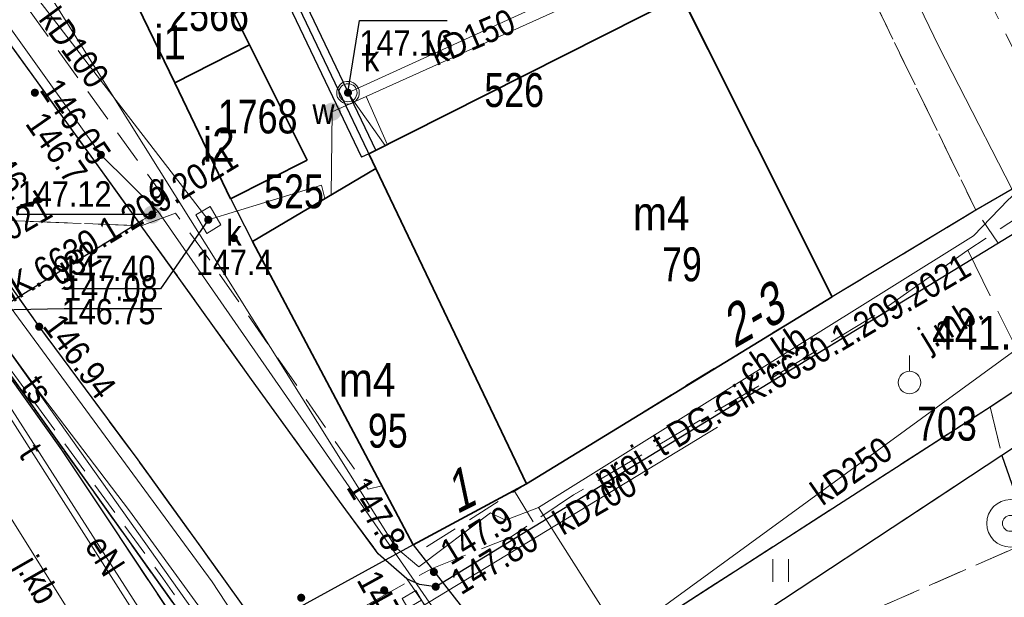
# Model space of a CAD drawing. Header units: metres. Extents: x 5548743 to 5556416, y 5707500 to 5714000.
# Tile 182 of 203: x 5554424 to 5554468, y 5710568 to 5710594. Entities that reach past the tile are written whole.
import ezdxf
from ezdxf.enums import TextEntityAlignment as Align

# ---------------------------------------------------------------- set-up
doc = ezdxf.new("R2010")
doc.units = ezdxf.units.M
doc.header["$MEASUREMENT"] = 0
for name, pattern in [('1.5_0.75', [2.25, 1.5, -0.75]), ('2.25_0.75', [3, 2.25, -0.75]), ('219-1000', [0])]:
    doc.linetypes.add(name, pattern=pattern)
doc.layers.get('0').update_dxf_attribs({"color": 2, "linetype": 'CONTINUOUS', "lineweight": 5})
for name, color, linetype in [('131-Punkt osnowy pomiarowej', 7, 'CONTINUOUS'), ('131-Punkt osnowy pomiarowej-Atr103', 7, 'CONTINUOUS'), ('211-numer działki ewidencyjnej', 7, 'CONTINUOUS'), ('218-kontur użytku gruntowego', 7, 'CONTINUOUS'), ('219-działka ewidencyjna', 7, 'CONTINUOUS'), ('238-Punkt adresowy budynku', 7, 'CONTINUOUS'), ('312-budynek ewidencyjny', 7, 'CONTINUOUS'), ('312-oznaczenie budynku ewidencyjnego', 7, 'CONTINUOUS'), ('312-oznaczenie budynku ewidencyjnego-Atr117', 7, 'CONTINUOUS'), ('chodnik', 7, 'CONTINUOUS'), ('chodnik-Atr17', 7, 'CONTINUOUS'), ('jezdnia', 7, 'CONTINUOUS'), ('jezdnia-Atr17', 7, 'CONTINUOUS'), ('kratka ściekowa', 7, 'CONTINUOUS'), ('krawężnik', 7, 'CONTINUOUS'), ('obudowa ochronna przewodu', 7, 'CONTINUOUS'), ('pikieta naturalna', 7, 'CONTINUOUS'), ('pikieta naturalna-Atr2', 7, 'CONTINUOUS'), ('pikieta sztuczna', 7, 'CONTINUOUS'), ('pikieta sztuczna-Atr2', 7, 'CONTINUOUS'), ('przewód elektroenergetyczny podziemny', 7, 'CONTINUOUS'), ('przewód elektroenergetyczny podziemny-Atr1', 7, 'CONTINUOUS'), ('przewód gazowy', 7, 'CONTINUOUS'), ('przewód gazowy-Atr1', 7, 'CONTINUOUS'), ('przewód kanalizacyjny', 7, 'CONTINUOUS'), ('przewód kanalizacyjny-Atr1', 7, 'CONTINUOUS'), ('przewód telekomunikacyjny podziemny', 7, 'CONTINUOUS'), ('przewód telekomunikacyjny podziemny - ob. projektowany', 7, 'CONTINUOUS'), ('przewód telekomunikacyjny podziemny - ob. projektowany-Atr1', 7, 'CONTINUOUS'), ('przewód telekomunikacyjny podziemny-Atr1', 7, 'CONTINUOUS'), ('przewód wodociągowy', 7, 'CONTINUOUS'), ('rzedna', 7, 'CONTINUOUS'), ('rzedna-Atr2', 7, 'CONTINUOUS'), ('rzedna-Atr3', 7, 'CONTINUOUS'), ('studnia kanalizacyjna', 7, 'CONTINUOUS'), ('studnia zwykła', 7, 'CONTINUOUS'), ('trawnik', 7, 'CONTINUOUS'), ('właz do komory lub kanału', 7, 'CONTINUOUS'), ('właz do komory lub kanału - okrągły', 7, 'CONTINUOUS'), ('właz do komory lub kanału - okrągły-Atr17', 7, 'CONTINUOUS'), ('właz do komory lub kanału-Atr17', 7, 'CONTINUOUS'), ('zasuwa lub zawór', 7, 'CONTINUOUS'), ('zasuwa lub zawór-Atr17', 7, 'CONTINUOUS'), ('ściana oporowa (linia)', 7, 'CONTINUOUS')]:
    doc.layers.add(name, color=color, linetype=linetype)
doc.styles.get("Standard").update_dxf_attribs({"font": 'Working1250', "width": 0.75})
doc.linetypes.add('otdn_1000', pattern='A,7,0,[21,ksztalty.shx,S=0.7,R=0,X=0,Y=0]', length=7)

# ---------------------------------------------------------------- blocks, each defined once
blk = doc.blocks.new('PW01')
at = {"linetype": 'Continuous', "lineweight": 13}
h = blk.add_hatch(color=0, dxfattribs=at)
edge = h.paths.add_edge_path()
edge.add_arc((0, 0), 0.18, 0, 360)
blk = doc.blocks.new('US13')
at = {"color": 0, "linetype": 'Continuous', "lineweight": 13}
for radius in [1.05, 0.35]:
    blk.add_circle((0, 0), radius, dxfattribs=at)
blk = doc.blocks.new('US05')
at = {"color": 0, "linetype": 'Continuous', "lineweight": 13}
for p, q in [((-0.75, -0.35), (-0.75, 0.35)), ((-0.75, 0.35), (-0.25, 0.35)), ((-0.25, -0.35), (-0.25, 0.35)), ((-0.25, 0.35), (0.25, 0.35)), ((0.25, -0.35), (0.25, 0.35)), ((0.25, 0.35), (0.75, 0.35)), ((0.75, -0.35), (0.75, 0.35)), ((-0.75, -0.35), (-0.25, -0.35)), ((-0.25, -0.35), (0.25, -0.35)), ((0.25, -0.35), (0.75, -0.35))]:
    blk.add_line(p, q, dxfattribs=at)
blk = doc.blocks.new('TU04')
at = {"color": 0, "linetype": 'Continuous', "lineweight": 13}
for p, q in [((0, 0), (0, 1)), ((0.7, 0), (0.7, 1))]:
    blk.add_line(p, q, dxfattribs=at)
blk = doc.blocks.new('US25')
at = {"linetype": 'Continuous', "lineweight": 13}
h = blk.add_hatch(color=0, dxfattribs=at)
edge = h.paths.add_edge_path()
edge.add_arc((0, 0), 0.4, 0, 360)
blk = doc.blocks.new('US22')
at = {"color": 0, "linetype": 'Continuous', "lineweight": 0}
blk.add_circle((0, 0), 0.4, dxfattribs=at)
blk = doc.blocks.new('131')
at = {"color": 0, "linetype": 'Continuous', "lineweight": 0}
blk.add_line((0, 0.5), (0, 1.2), dxfattribs=at)
blk.add_circle((0, 0), 0.5, dxfattribs=at)

msp = doc.modelspace()

# ---------------------------------------------------------------- linework, layer by layer
at = {"layer": '218-kontur użytku gruntowego', "color": 70, "linetype": '1.5_0.75', "lineweight": 18, "flags": 128}
for points in [[(5554470.36, 5710587.49), (5554460.86, 5710606.87)], [(5554466.39, 5710585.08), (5554460.1, 5710598.05)], [(5554460.1, 5710598.05), (5554466.39, 5710585.08)], [(5554429.33, 5710594.1), (5554433.33, 5710585.78)], [(5554433.33, 5710585.78), (5554429.33, 5710594.1)], [(5554433.33, 5710585.78), (5554434.39, 5710583.7)], [(5554434.39, 5710583.7), (5554433.33, 5710585.78)], [(5554460.03, 5710581.25), (5554466.39, 5710585.08)], [(5554466.39, 5710585.08), (5554460.03, 5710581.25)], [(5554432.55, 5710565.37), (5554419.53, 5710583.6)], [(5554419.53, 5710583.6), (5554432.55, 5710565.37)], [(5554434.39, 5710583.7), (5554441.5, 5710570.28)], [(5554441.5, 5710570.28), (5554434.39, 5710583.7)], [(5554446.51, 5710572.98), (5554460.03, 5710581.25)], [(5554460.03, 5710581.25), (5554446.51, 5710572.98)], [(5554472.33, 5710577.39), (5554467.54, 5710574.23)], [(5554467.54, 5710574.23), (5554472.33, 5710577.39)], [(5554467.54, 5710574.23), (5554453.72, 5710565.12)], [(5554453.72, 5710565.12), (5554467.54, 5710574.23)], [(5554441.5, 5710570.28), (5554446.51, 5710572.98)], [(5554446.51, 5710572.98), (5554441.5, 5710570.28)]]:
    msp.add_lwpolyline(points, dxfattribs=at)
at = {"layer": '219-działka ewidencyjna', "color": 94, "linetype": '219-1000', "lineweight": 30, "flags": 128}
for points in [[(5554444.91, 5710611.36), (5554460.03, 5710581.25)], [(5554431.17, 5710605.11), (5554446.51, 5710572.98)], [(5554429.33, 5710594.1), (5554433.33, 5710585.78)], [(5554470.37, 5710587.38), (5554466.39, 5710585.08)], [(5554433.33, 5710585.78), (5554434.39, 5710583.7)], [(5554466.39, 5710585.08), (5554460.03, 5710581.25)], [(5554419.53, 5710583.6), (5554432.55, 5710565.37)], [(5554434.39, 5710583.7), (5554441.5, 5710570.28)], [(5554460.03, 5710581.25), (5554446.51, 5710572.98)], [(5554472.33, 5710577.39), (5554467.54, 5710574.23)], [(5554467.54, 5710574.23), (5554453.72, 5710565.12)], [(5554467.54, 5710574.23), (5554474.55, 5710554.18)], [(5554446.51, 5710572.98), (5554441.5, 5710570.28)], [(5554441.5, 5710570.28), (5554432.55, 5710565.37)], [(5554441.5, 5710570.28), (5554448.33, 5710561.57)]]:
    msp.add_lwpolyline(points, dxfattribs=at)
at = {"layer": '312-budynek ewidencyjny', "color": 252, "linetype": 'Continuous', "lineweight": 35, "flags": 128}
for points in [[(5554432.29, 5710596.36), (5554434.26, 5710592.4)], [(5554439.54, 5710587.58), (5554453.37, 5710594.57)], [(5554453.37, 5710594.57), (5554460.03, 5710581.25)], [(5554430.96, 5710590.71), (5554429.33, 5710594.1)], [(5554434.26, 5710592.4), (5554430.96, 5710590.71)], [(5554430.96, 5710590.71), (5554434.26, 5710592.4)], [(5554434.26, 5710592.4), (5554436.81, 5710587.29)], [(5554433.42, 5710585.59), (5554430.96, 5710590.71)], [(5554436.81, 5710587.29), (5554433.42, 5710585.59)], [(5554446.51, 5710572.98), (5554439.54, 5710587.58)], [(5554434.39, 5710583.7), (5554439.85, 5710586.93)], [(5554439.85, 5710586.93), (5554446.51, 5710572.98)], [(5554441.5, 5710570.28), (5554434.39, 5710583.7)], [(5554460.03, 5710581.25), (5554446.51, 5710572.98)], [(5554446.51, 5710572.98), (5554441.5, 5710570.28)]]:
    msp.add_lwpolyline(points, dxfattribs=at)
at = {"layer": 'chodnik', "color": 252, "linetype": '1.5_0.75', "lineweight": 18, "flags": 128}
for points in [[(5554429.47, 5710584.39), (5554430.99, 5710584.95), (5554421.86, 5710597.62), (5554422.73, 5710598.15), (5554425.63, 5710598.52), (5554423.44, 5710601.49), (5554425.26, 5710602.5), (5554431.17, 5710605.11), (5554438.07, 5710607.99), (5554444.91, 5710611.36), (5554452.11, 5710615.02), (5554452.61, 5710615.32), (5554452.13, 5710615.92), (5554451.37, 5710616.17), (5554450.17, 5710615.94), (5554426.32, 5710604.38), (5554420.54, 5710601.39), (5554419.68, 5710600.26), (5554419.6, 5710598.38), (5554420.55, 5710596.74)], [(5554466.39, 5710585.08), (5554460.03, 5710581.25), (5554453.6, 5710577.34), (5554446.51, 5710572.98), (5554442.05, 5710570.16), (5554441.5, 5710570.28), (5554440.12, 5710572.89), (5554439.51, 5710572.75), (5554432.54, 5710582.84), (5554430.99, 5710584.95), (5554429.47, 5710584.39), (5554431.23, 5710581.96), (5554434.35, 5710577.59), (5554438.36, 5710572.05), (5554439.95, 5710569.9), (5554441.22, 5710568.77), (5554441.78, 5710568.52), (5554442.5, 5710568.43), (5554467.38, 5710583.62)], [(5554450.55, 5710542.97), (5554444.67, 5710551.74), (5554435.98, 5710564.78), (5554432.11, 5710570.18), (5554429.32, 5710574.04), (5554424.96, 5710579.93), (5554421.57, 5710584.7), (5554420.33, 5710583.2), (5554423.22, 5710578.68), (5554430.43, 5710568.81), (5554434.23, 5710563.44), (5554435.47, 5710561.55), (5554438.15, 5710557.6), (5554442.92, 5710550.53), (5554448.71, 5710541.81)], [(5554467.03, 5710576.39), (5554467.54, 5710574.23), (5554468.85, 5710570.46), (5554472.2, 5710560.9), (5554471.58, 5710560.09), (5554470.99, 5710559.7), (5554474.12, 5710554.93), (5554467.38, 5710550.71), (5554467.93, 5710549.87), (5554465.42, 5710548.27), (5554464.76, 5710549.28), (5554464.04, 5710548.83), (5554463.53, 5710549.65), (5554464.37, 5710550.16), (5554462.31, 5710553.27), (5554455.56, 5710550.8), (5554459.12, 5710545.13), (5554462.53, 5710543.18), (5554473.56, 5710547.01), (5554480.47, 5710549.41), (5554474.95, 5710560.55), (5554471.57, 5710570.9), (5554469.49, 5710578.01)], [(5554460.55, 5710558.27), (5554469.2, 5710563.79), (5554471.58, 5710560.09), (5554472.2, 5710560.9), (5554468.85, 5710570.46), (5554458.41, 5710565.89), (5554460.44, 5710563.11), (5554458.23, 5710561.74)]]:
    msp.add_lwpolyline(points, close=True, dxfattribs=at)
at = {"layer": 'jezdnia', "color": 252, "linetype": '2.25_0.75', "lineweight": 18, "flags": 128}
for points in [[(5554421.57, 5710584.7), (5554429.47, 5710584.39), (5554420.55, 5710596.74), (5554419.6, 5710598.38), (5554414.27, 5710606.27), (5554412.85, 5710607.28), (5554397.95, 5710627.83), (5554396.98, 5710629.38), (5554375.33, 5710656.67), (5554354.72, 5710685.09), (5554349.5, 5710681.17), (5554350.19, 5710680.11), (5554370.14, 5710654.01), (5554394.12, 5710621.57)], [(5554445.95, 5710561.98), (5554446.22, 5710562.71), (5554447.06, 5710563.53), (5554467.03, 5710576.39), (5554469.49, 5710578.02), (5554478.11, 5710583.72), (5554479.02, 5710584.18), (5554480, 5710584.44), (5554481, 5710584.5), (5554482.06, 5710584.33), (5554483.01, 5710583.96), (5554483.8, 5710583.33), (5554484.3, 5710582.62), (5554486.11, 5710578.27), (5554490.54, 5710580.29), (5554488.04, 5710585.42), (5554487.17, 5710586.64), (5554486.27, 5710587.79), (5554485.11, 5710588.86), (5554483.76, 5710589.83), (5554482.84, 5710590.24), (5554481.87, 5710590.54), (5554480.88, 5710590.71), (5554479.86, 5710590.64), (5554478.8, 5710590.41), (5554471.11, 5710585.9), (5554442.5, 5710568.43), (5554441.78, 5710568.52), (5554441.22, 5710568.77)], [(5554450.55, 5710542.97), (5554456.35, 5710545.55), (5554453.9, 5710549.14), (5554446.31, 5710560.51), (5554445.95, 5710561.98), (5554441.22, 5710568.77), (5554439.95, 5710569.9), (5554438.36, 5710572.05), (5554434.35, 5710577.59), (5554431.23, 5710581.96), (5554429.47, 5710584.39), (5554421.57, 5710584.7), (5554424.96, 5710579.93), (5554429.32, 5710574.04), (5554432.11, 5710570.18), (5554435.98, 5710564.78), (5554444.67, 5710551.74)], [(5554420.99, 5710581.56), (5554418.77, 5710584.58), (5554415.21, 5710582.59), (5554414.55, 5710582.34), (5554414.11, 5710582.2), (5554413.55, 5710582.13), (5554413.04, 5710582.14), (5554412.51, 5710582.29), (5554411.66, 5710582.55), (5554414.34, 5710577.69), (5554415.17, 5710577.59), (5554415.54, 5710577.46), (5554425, 5710560.96), (5554425.26, 5710560.48), (5554425.39, 5710560.01), (5554425.41, 5710559.65), (5554425.39, 5710559.18), (5554425.27, 5710558.65), (5554425.14, 5710558.2), (5554424.9, 5710557.6), (5554424.61, 5710557.13), (5554424.15, 5710556.65), (5554423.48, 5710556.08), (5554424.57, 5710554.26), (5554430.08, 5710557.92), (5554434.27, 5710560.71), (5554435.47, 5710561.55), (5554434.23, 5710563.44), (5554429.65, 5710560.27), (5554431.06, 5710566.8), (5554425.95, 5710574.48), (5554423.58, 5710577.82), (5554422.28, 5710573.08), (5554419.3, 5710578.33), (5554419.24, 5710578.65), (5554419.27, 5710578.99), (5554419.4, 5710579.6), (5554419.7, 5710580.14), (5554420.07, 5710580.7), (5554420.73, 5710581.38)]]:
    msp.add_lwpolyline(points, close=True, dxfattribs=at)
at = {"layer": 'krawężnik', "color": 252, "linetype": 'Continuous', "lineweight": 25, "flags": 128}
for points in [[(5554452.61, 5710615.32), (5554452.13, 5710615.92), (5554451.37, 5710616.17), (5554450.17, 5710615.94), (5554426.32, 5710604.38), (5554420.54, 5710601.39), (5554419.68, 5710600.26), (5554419.6, 5710598.38), (5554420.55, 5710596.74), (5554429.47, 5710584.39)], [(5554485.11, 5710588.86), (5554483.76, 5710589.83), (5554482.84, 5710590.24), (5554481.87, 5710590.54), (5554480.88, 5710590.71), (5554479.86, 5710590.64), (5554478.8, 5710590.41), (5554471.11, 5710585.9), (5554442.5, 5710568.43), (5554441.78, 5710568.52), (5554441.22, 5710568.77), (5554439.96, 5710569.88)], [(5554421.57, 5710584.7), (5554424.96, 5710579.93), (5554429.32, 5710574.04), (5554432.11, 5710570.18), (5554435.98, 5710564.78), (5554444.67, 5710551.74), (5554450.55, 5710542.97)], [(5554439.96, 5710569.88), (5554438.36, 5710572.05), (5554434.35, 5710577.59), (5554431.23, 5710581.96), (5554429.47, 5710584.39)], [(5554446.31, 5710560.51), (5554445.95, 5710561.98), (5554446.22, 5710562.71), (5554447.06, 5710563.53), (5554467.03, 5710576.39), (5554469.49, 5710578.02), (5554478.11, 5710583.72), (5554479.02, 5710584.18), (5554480, 5710584.44), (5554481, 5710584.5), (5554482.06, 5710584.33), (5554483.01, 5710583.96), (5554483.8, 5710583.33), (5554484.3, 5710582.62), (5554486.11, 5710578.27)], [(5554423.58, 5710577.82), (5554425.95, 5710574.48), (5554431.06, 5710566.8), (5554429.65, 5710560.27), (5554434.23, 5710563.44), (5554435.47, 5710561.55), (5554434.27, 5710560.71), (5554430.08, 5710557.92)]]:
    msp.add_lwpolyline(points, dxfattribs=at)
at = {"layer": 'obudowa ochronna przewodu', "color": 252, "linetype": 'Continuous', "lineweight": 25, "flags": 128}
msp.add_lwpolyline([(5554422.75, 5710580.45), (5554423.1, 5710580.67), (5554429.55, 5710584.66)], dxfattribs=at)
at = {"layer": 'przewód elektroenergetyczny podziemny', "color": 1, "linetype": 'Continuous', "lineweight": 18, "flags": 128}
for points in [[(5554396.74, 5710637.56), (5554398.91, 5710631.7), (5554413.79, 5710611.76), (5554417.91, 5710606.97), (5554420.9, 5710601.33), (5554425.41, 5710594.62), (5554440.73, 5710570.16), (5554441.76, 5710569.31), (5554444.92, 5710571.7), (5554445.59, 5710571.37), (5554447.05, 5710571.93), (5554466.29, 5710583.95), (5554467.82, 5710585.54), (5554469.46, 5710586.99), (5554470, 5710588.24)], [(5554447.43, 5710536.26), (5554449.38, 5710538.96), (5554449.1, 5710539.91), (5554446.11, 5710544.72), (5554432.51, 5710564.42), (5554432.38, 5710565.37), (5554430.06, 5710566.41), (5554417.46, 5710586.08)], [(5554447.05, 5710571.93), (5554456.71, 5710556.71)]]:
    msp.add_lwpolyline(points, dxfattribs=at)
at = {"layer": 'przewód gazowy', "color": 40, "linetype": 'Continuous', "lineweight": 18, "flags": 128}
for points in [[(5554458.63, 5710544.72), (5554452.81, 5710552.45), (5554445.41, 5710563.26), (5554445.14, 5710563.64), (5554442.44, 5710567.41), (5554430.23, 5710585.03), (5554427.69, 5710587.53), (5554416.65, 5710602.98)], [(5554430.23, 5710585.03), (5554429.96, 5710584.89), (5554429.55, 5710584.66), (5554423.1, 5710580.67), (5554422.75, 5710580.45), (5554415.29, 5710575.98)]]:
    msp.add_lwpolyline(points, dxfattribs=at)
at = {"layer": 'przewód kanalizacyjny', "color": 34, "linetype": 'Continuous', "lineweight": 18, "flags": 128}
for points in [[(5554419.48, 5710601.47), (5554432.44, 5710584.66), (5554437.45, 5710586.19), (5554437.6, 5710585.6)], [(5554447.83, 5710594.49), (5554438.62, 5710590.28), (5554440.27, 5710587.95)], [(5554482.09, 5710589.07), (5554445.17, 5710562.15)], [(5554436.54, 5710550.44), (5554432.08, 5710558.07), (5554421.68, 5710574.68), (5554420.88, 5710581.74)], [(5554441.7, 5710567.44), (5554454.96, 5710575.49)]]:
    msp.add_lwpolyline(points, dxfattribs=at)
at = {"layer": 'przewód telekomunikacyjny podziemny', "color": 30, "linetype": 'Continuous', "lineweight": 18, "flags": 128}
for points in [[(5554446.39, 5710546), (5554438, 5710558.61), (5554420.23, 5710583.63), (5554400.56, 5710611.46), (5554390.86, 5710625.65), (5554379.37, 5710640.87), (5554363.85, 5710660.95), (5554356.41, 5710670.49), (5554340.96, 5710690.97), (5554324.08, 5710713.52), (5554322.07, 5710717.37), (5554318.83, 5710725.14), (5554317.4, 5710729.49), (5554313.96, 5710747.36), (5554310.1, 5710767.3), (5554307.07, 5710783.72), (5554304.42, 5710793.03), (5554300.46, 5710804.82), (5554292.87, 5710822.58)], [(5554463.96, 5710526.5), (5554462.85, 5710526.03), (5554461.35, 5710526.43), (5554450.63, 5710541.17), (5554432.61, 5710568.64), (5554418.97, 5710587.2), (5554405.21, 5710606.55), (5554390.24, 5710627.44), (5554367.89, 5710656.4), (5554350.5, 5710678.99), (5554328.33, 5710708.59)], [(5554451.62, 5710615.26), (5554451.25, 5710615.01), (5554445.5, 5710612.03), (5554439.88, 5710609.43), (5554431.8, 5710606.18), (5554420.5, 5710599.89), (5554413.04, 5710595.05), (5554418.43, 5710587.27), (5554421.85, 5710580.69), (5554423.62, 5710578.89), (5554425.07, 5710576.9), (5554428.95, 5710571.78), (5554432.09, 5710567.46), (5554439.67, 5710557.33), (5554446.17, 5710546.45), (5554449.55, 5710541.81), (5554450.74, 5710539.67), (5554440.28, 5710534.28), (5554434.87, 5710531.22), (5554426.77, 5710526.7), (5554421.99, 5710524.3), (5554412.76, 5710518.69), (5554409.67, 5710523.11), (5554408.89, 5710523.91)], [(5554417.46, 5710586.08), (5554417.53, 5710585.55), (5554429.97, 5710566), (5554432.27, 5710564.26), (5554445.48, 5710544.65), (5554445.62, 5710544.44), (5554445.73, 5710544.23), (5554449.01, 5710539.11), (5554441.92, 5710533.29), (5554441.76, 5710533.08), (5554441.56, 5710532.94), (5554421.13, 5710522.34)]]:
    msp.add_lwpolyline(points, dxfattribs=at)
at = {"layer": 'przewód telekomunikacyjny podziemny - ob. projektowany', "color": 30, "linetype": '2.25_0.75', "lineweight": 18, "flags": 128}
for points in [[(5554433.92, 5710564.52), (5554442.34, 5710569.24), (5554445.79, 5710570.61), (5554446.81, 5710571.3), (5554448.6, 5710572.49), (5554454.86, 5710576.18), (5554456.75, 5710577.29), (5554461.6, 5710580.24), (5554461.94, 5710580.44), (5554466.03, 5710583.31), (5554471.26, 5710586.77), (5554470.75, 5710587.7)], [(5554466.03, 5710583.31), (5554470.26, 5710574.8), (5554472.07, 5710568.66), (5554474.8, 5710560.11), (5554478.36, 5710552.52), (5554478.8, 5710552.78)], [(5554446.81, 5710571.3), (5554445.98, 5710572.65)]]:
    msp.add_lwpolyline(points, dxfattribs=at)
at = {"layer": 'przewód wodociągowy', "color": 5, "linetype": 'Continuous', "lineweight": 18, "flags": 128}
for points in [[(5554467.7, 5710630.53), (5554450.58, 5710620.23), (5554460.59, 5710600.44), (5554463.45, 5710595.03), (5554464.76, 5710592.33), (5554468.87, 5710584.3), (5554469.19, 5710570.16), (5554473.83, 5710557.02), (5554476.21, 5710558)], [(5554437.87, 5710585.76), (5554437.92, 5710589.44), (5554439.42, 5710590.11), (5554447.97, 5710593.96), (5554451.1, 5710595.75), (5554454.41, 5710597.46), (5554460.59, 5710600.44)], [(5554439.42, 5710590.11), (5554440.36, 5710588)]]:
    msp.add_lwpolyline(points, dxfattribs=at)
at = {"layer": 'rzedna-Atr2', "color": 252, "flags": 128}
for points in [[(5554438.62, 5710590.28), (5554439.13, 5710593.48), (5554443.014, 5710593.48)], [(5554429.96, 5710584.89), (5554427.91, 5710584.89), (5554424.018, 5710584.89)], [(5554432.44, 5710584.66), (5554430.33, 5710581.6), (5554425.96, 5710581.6)], [(5554423.1, 5710580.67), (5554426.06, 5710580.73), (5554430.382, 5710580.73)]]:
    msp.add_lwpolyline(points, dxfattribs=at)
at = {"layer": 'studnia kanalizacyjna', "color": 34, "linetype": 'Continuous', "lineweight": 18, "flags": 128}
msp.add_lwpolyline([(5554438.88, 5710589.86), (5554438.78, 5710589.81), (5554438.68, 5710589.78), (5554438.58, 5710589.78), (5554438.48, 5710589.8), (5554438.38, 5710589.85), (5554438.3, 5710589.9), (5554438.23, 5710589.98), (5554438.16, 5710590.07), (5554438.13, 5710590.17), (5554438.12, 5710590.27), (5554438.13, 5710590.37), (5554438.15, 5710590.47), (5554438.21, 5710590.56), (5554438.28, 5710590.64), (5554438.36, 5710590.71), (5554438.46, 5710590.76), (5554438.56, 5710590.78), (5554438.66, 5710590.78), (5554438.76, 5710590.76), (5554438.86, 5710590.72), (5554438.94, 5710590.66), (5554439.01, 5710590.58), (5554439.07, 5710590.49), (5554439.11, 5710590.39), (5554439.12, 5710590.29), (5554439.11, 5710590.19), (5554439.08, 5710590.09), (5554439.03, 5710590), (5554438.96, 5710589.92)], close=True, dxfattribs=at)
at = {"layer": 'trawnik', "color": 252, "linetype": '1.5_0.75', "lineweight": 18, "flags": 128}
msp.add_lwpolyline([(5554467.03, 5710576.39), (5554447.06, 5710563.53), (5554448.33, 5710561.57), (5554455.56, 5710550.8), (5554462.31, 5710553.27), (5554459.45, 5710557.58), (5554460.55, 5710558.27), (5554458.23, 5710561.74), (5554457.91, 5710562.15), (5554456.27, 5710564.89), (5554457.93, 5710565.89), (5554458.41, 5710565.89), (5554468.85, 5710570.46), (5554467.54, 5710574.23)], close=True, dxfattribs=at)
at = {"layer": 'właz do komory lub kanału', "color": 252, "linetype": 'Continuous', "lineweight": 18, "flags": 128}
msp.add_lwpolyline([(5554431.89, 5710584.88), (5554432.52, 5710585.25), (5554433, 5710584.43), (5554432.37, 5710584.06)], close=True, dxfattribs=at)
at = {"layer": 'ściana oporowa (linia)', "color": 252, "linetype": 'otdn_1000'}
msp.add_line((5554434.494, 5710597.329), (5554439.224, 5710587.429), dxfattribs=at)
at = {"layer": 'ściana oporowa (linia)', "color": 252}
msp.add_line((5554435.126, 5710597.631), (5554439.856, 5710587.731), dxfattribs=at)
at = {"layer": 'ściana oporowa (linia)', "color": 252, "linetype": 'Continuous'}
for p, q in [((5554439.856, 5710587.731), (5554439.54, 5710587.58)), ((5554439.54, 5710587.58), (5554439.224, 5710587.429))]:
    msp.add_line(p, q, dxfattribs=at)

# ---------------------------------------------------------------- block references
at = {"layer": '131-Punkt osnowy pomiarowej', "color": 252, "linetype": 'Continuous', "lineweight": 13}
msp.add_blockref('131', (5554463.46, 5710577.46), dxfattribs=at)
at = {"layer": 'kratka ściekowa', "color": 34, "linetype": 'Continuous', "lineweight": 18, "rotation": 300.669}
msp.add_blockref('US05', (5554441.7, 5710567.44), dxfattribs=at)
at = {"layer": 'pikieta naturalna', "color": 252, "linetype": 'Continuous', "lineweight": 13}
for p in [(5554424.77, 5710590.28), (5554433.57, 5710583.85), (5554440.67, 5710570.18), (5554442.42, 5710569.08), (5554436.55, 5710567.94), (5554440.22, 5710568.27)]:
    msp.add_blockref('PW01', p, dxfattribs=at)
at = {"layer": 'pikieta sztuczna', "color": 252, "linetype": 'Continuous', "lineweight": 13}
for p in [(5554424.96, 5710579.93), (5554442.5, 5710568.43)]:
    msp.add_blockref('PW01', p, dxfattribs=at)
at = {"layer": 'rzedna', "color": 34, "linetype": 'Continuous', "lineweight": 18}
for p in [(5554438.62, 5710590.28), (5554432.44, 5710584.66)]:
    msp.add_blockref('PW01', p, dxfattribs=at)
at = {"layer": 'rzedna', "color": 40, "linetype": 'Continuous', "lineweight": 18}
for p in [(5554427.69, 5710587.53), (5554429.96, 5710584.89)]:
    msp.add_blockref('PW01', p, dxfattribs=at)
at = {"layer": 'studnia zwykła', "color": 5, "linetype": 'Continuous', "lineweight": 18}
msp.add_blockref('US13', (5554467.92, 5710571.23), dxfattribs=at)
at = {"layer": 'trawnik', "color": 252, "linetype": 'Continuous', "lineweight": 18}
msp.add_blockref('TU04', (5554457.409, 5710568.649), dxfattribs=at)
at = {"layer": 'właz do komory lub kanału - okrągły', "color": 252, "linetype": 'Continuous', "lineweight": 18}
msp.add_blockref('US22', (5554438.62, 5710590.28), dxfattribs=at)
at = {"layer": 'zasuwa lub zawór', "color": 5, "linetype": 'Continuous', "lineweight": 18}
msp.add_blockref('US25', (5554437.92, 5710589.44), dxfattribs=at)
at = {"layer": 'zasuwa lub zawór', "color": 40, "linetype": 'Continuous', "lineweight": 18}
msp.add_blockref('US25', (5554429.96, 5710584.89), dxfattribs=at)

# ---------------------------------------------------------------- texts
at = {"layer": '131-Punkt osnowy pomiarowej-Atr103', "color": 252, "width": 0.9}
msp.add_text('441.423-30/4', height=1.5, dxfattribs=at).set_placement((5554464.46, 5710578.46), align=Align.BOTTOM_LEFT)
at = {"layer": '211-numer działki ewidencyjnej', "color": 94, "linetype": 'Continuous', "lineweight": 30, "width": 0.79}
for s, p in [('526', (5554444.65, 5710591.15)), ('525', (5554434.91, 5710586.67)), ('703', (5554463.79, 5710576.39))]:
    msp.add_text(s, height=1.5, dxfattribs=at).set_placement(p, align=Align.TOP_LEFT)
at = {"layer": '238-Punkt adresowy budynku', "color": 252, "linetype": 'Continuous', "lineweight": 18, "oblique": 15, "width": 0.79}
for s, rotation, p in [('2-3', 29.971, (5554456.9, 5710579.64)), ('1', 26.969, (5554443.9, 5710571.86))]:
    msp.add_text(s, height=1.8, rotation=rotation, dxfattribs=at).set_placement(p, align=Align.CENTER)
at = {"layer": '312-oznaczenie budynku ewidencyjnego', "color": 252, "linetype": 'Continuous', "lineweight": 18, "width": 0.79}
for s, p in [('2566', (5554430.71, 5710594.51)), ('1768', (5554432.86, 5710589.98)), ('79', (5554452.51, 5710583.44)), ('95', (5554439.5, 5710576.08))]:
    msp.add_text(s, height=1.5, dxfattribs=at).set_placement(p, align=Align.TOP_LEFT)
at = {"layer": '312-oznaczenie budynku ewidencyjnego-Atr117', "color": 252, "width": 0.9}
for s, p in [('i1', (5554430.75, 5710592.51)), ('i2', (5554432.91, 5710587.98)), ('m4', (5554452.48, 5710584.94)), ('m4', (5554439.47, 5710577.58))]:
    msp.add_text(s, height=1.5, dxfattribs=at).set_placement(p, align=Align.MIDDLE_CENTER)
at = {"layer": 'chodnik-Atr17', "color": 252, "width": 0.9}
msp.add_text('ch.kb.', height=1.125, rotation=34.065, dxfattribs=at).set_placement((5554456.37, 5710577.37))
at = {"layer": 'jezdnia-Atr17', "color": 252, "width": 0.9}
for s, rotation, p in [('j.mb.', 31.409, (5554464.32, 5710578.82)), ('j.kb.', 299.827, (5554423.86, 5710569.37))]:
    msp.add_text(s, height=1.125, rotation=rotation, dxfattribs=at).set_placement(p)
at = {"layer": 'pikieta naturalna-Atr2', "color": 252, "width": 0.9}
for s, rotation, p in [('146.7', 304.756, (5554424.31, 5710588.91)), ('146.7', 304.359, (5554422.32, 5710587.58)), ('147.8', 301.487, (5554438.52, 5710572.83)), ('147.9', 31.345, (5554443.16, 5710569.35)), ('147.8', 298.791, (5554438.98, 5710568.73))]:
    msp.add_text(s, height=1.125, rotation=rotation, dxfattribs=at).set_placement(p)
msp.add_text('147.4', height=1.125, dxfattribs=at).set_placement((5554431.89, 5710582.21))
at = {"layer": 'pikieta sztuczna-Atr2', "color": 252, "width": 0.9}
for s, rotation, p in [('146.94', 306.51, (5554425.07, 5710579.95)), ('147.80', 31.409, (5554443.62, 5710568.04))]:
    msp.add_text(s, height=1.125, rotation=rotation, dxfattribs=at).set_placement(p)
at = {"layer": 'przewód elektroenergetyczny podziemny-Atr1', "color": 1, "width": 0.9}
msp.add_text('eN', height=1.125, rotation=302.642, dxfattribs=at).set_placement((5554427.41, 5710570.54), align=Align.MIDDLE_LEFT)
at = {"layer": 'przewód gazowy-Atr1', "color": 40, "width": 0.9}
msp.add_text('g32', height=1.125, rotation=30.419, dxfattribs=at).set_placement((5554425.56, 5710582.19), align=Align.MIDDLE_LEFT)
at = {"layer": 'przewód kanalizacyjny-Atr1', "color": 34, "width": 0.9}
for s, rotation, p in [('kD100', 306.34, (5554425.35, 5710593.86)), ('kD150', 23.272, (5554442.31, 5710591.97)), ('kD250', 34.782, (5554459.28, 5710572.44)), ('kD200', 29.937, (5554447.84, 5710571.16))]:
    msp.add_text(s, height=1.125, rotation=rotation, dxfattribs=at).set_placement(p, align=Align.MIDDLE_LEFT)
at = {"layer": 'przewód telekomunikacyjny podziemny - ob. projektowany-Atr1', "color": 30, "width": 0.9}
for rotation, p in [(31.132, (5554417.33, 5710577.74)), (30.333, (5554408.98, 5710575.74)), (30.517, (5554449.645, 5710573.106))]:
    msp.add_text('proj. t DG.GiK.6630.1.209.2021', height=1.125, rotation=rotation, dxfattribs=at).set_placement(p, align=Align.MIDDLE_LEFT)
at = {"layer": 'przewód telekomunikacyjny podziemny-Atr1', "color": 30, "width": 0.9}
for s, rotation, p in [('ts', 306.079, (5554424.57, 5710577.59)), ('t', 302.469, (5554424.5, 5710574.59))]:
    msp.add_text(s, height=1.125, rotation=rotation, dxfattribs=at).set_placement(p, align=Align.MIDDLE_LEFT)
at = {"layer": 'rzedna-Atr2', "color": 40, "width": 0.9}
msp.add_text('146.05', height=1.125, rotation=304.225, dxfattribs=at).set_placement((5554425.41, 5710590.72), align=Align.MIDDLE_LEFT)
for s, p in [('147.12', (5554424.018, 5710584.901)), ('147.08', (5554426.06, 5710580.741))]:
    msp.add_text(s, height=1.125, dxfattribs=at).set_placement(p, align=Align.BOTTOM_LEFT)
at = {"layer": 'rzedna-Atr2', "color": 34, "width": 0.9}
msp.add_text('147.40', height=1.125, dxfattribs=at).set_placement((5554425.96, 5710581.611), align=Align.BOTTOM_LEFT)
at = {"layer": 'rzedna-Atr3', "color": 34, "width": 0.9}
for s, p in [('147.16', (5554439.13, 5710591.579)), ('146.75', (5554425.96, 5710579.699))]:
    msp.add_text(s, height=1.125, dxfattribs=at).set_placement(p, align=Align.BOTTOM_LEFT)
at = {"layer": 'właz do komory lub kanału - okrągły-Atr17', "color": 252, "width": 0.9}
msp.add_text('k', height=1.125, dxfattribs=at).set_placement((5554439.33, 5710591.23))
at = {"layer": 'właz do komory lub kanału-Atr17', "color": 252, "width": 0.9}
msp.add_text('k', height=1.125, dxfattribs=at).set_placement((5554433.24, 5710583.52))
at = {"layer": 'zasuwa lub zawór-Atr17', "color": 5, "width": 0.9}
msp.add_text('w', height=1.125, dxfattribs=at).set_placement((5554437.05, 5710588.9))
at = {"layer": 'zasuwa lub zawór-Atr17', "color": 40, "width": 0.9}
msp.add_text('g', height=1.125, dxfattribs=at).set_placement((5554429.79, 5710585.59))

doc.saveas('drawing.dxf')
